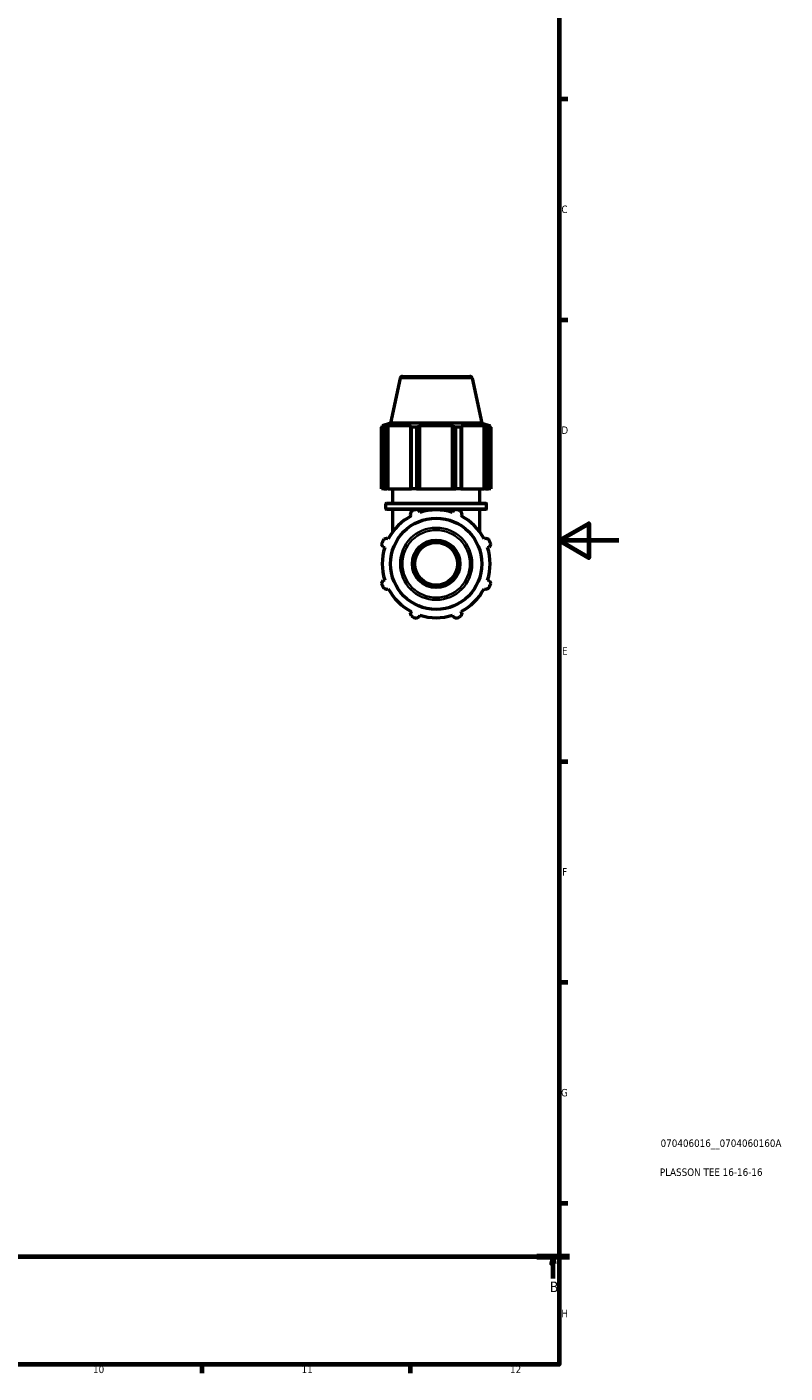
# Model space of a CAD drawing. Header units: millimetres. Extents: x 0 to 897, y 0 to 939.
# Tile 3 of 6: x 642 to 897, y 17 to 470. Entities that reach past the tile are written whole.
import ezdxf

# ---------------------------------------------------------------- set-up
doc = ezdxf.new("R2010")
doc.units = ezdxf.units.MM
doc.linetypes.add('CHAIN', pattern=[0.7087, 0.4724, -0.0591, 0.1181, -0.0591])
for name, color, linetype, lineweight in [('Border (ISO)', 7, 'Continuous', 70), ('Section Line (ISO)', 7, 'CHAIN', 70), ('Title (ISO)', 7, 'Continuous', 50), ('Visible (ISO)', 7, 'Continuous', 50), ('Visible Narrow (ISO)', 7, 'Continuous', 35)]:
    doc.layers.add(name, color=color, linetype=linetype, lineweight=lineweight)
doc.styles.add('Label Text (ISO)', font='tahoma.ttf')
doc.styles.add('Note Text (ISO)', font='tahoma.ttf')

# ---------------------------------------------------------------- blocks, each defined once
blk = doc.blocks.new('Borders Default Border')
at = {"layer": 'Border (ISO)'}
for p, q in [((821, 445.5), (823.9, 445.5)), ((821, 371.25), (823.9, 371.25)), ((821, 222.75), (823.9, 222.75)), ((821, 148.5), (823.9, 148.5)), ((821, 74.25), (823.9, 74.25)), ((700.83, 20), (700.83, 17.1)), ((770.92, 20), (770.92, 17.1))]:
    blk.add_line(p, q, dxfattribs=at)
at = {"layer": 'Border (ISO)', "flags": 128}
for points in [[(20, 20), (20, 574), (821, 574), (821, 20), (20, 20)], [(841, 297), (821, 297), (831, 302.77), (831, 291.23), (821, 297)]]:
    blk.add_lwpolyline(points, dxfattribs=at)
at = {"layer": 'Border (ISO)', "color": 232, "true_color": 0xca0064, "char_height": 2.5, "attachment_point": 7, "style": 'Note Text (ISO)'}
for s, insert in [('C', (821.73, 407.08)), ('D', (821.73, 332.88)), ('E', (821.94, 258.63)), ('F', (822, 184.38)), ('G', (821.61, 110.08)), ('H', (821.74, 35.88)), ('10', (664.29, 17.05)), ('11', (734.37, 17.1)), ('12', (804.46, 17.1))]:
    blk.add_mtext(s, dxfattribs=dict(at, insert=insert))
blk = doc.blocks.new('Title Blocks ISO')
at = {"layer": 'Title (ISO)', "color": 232, "true_color": 0xca0064, "style": 'Note Text (ISO)'}
for tag, p in [('PART_NUMBER_001', (34.08, 73.14)), ('DESCRIPTION_001', (33.84, 63.4))]:
    blk.add_attdef(tag, p, '', height=2.5, dxfattribs=at)
blk = doc.blocks.new('2dTransSection0')
at = {"layer": 'Section Line (ISO)', "linetype": 'CHAIN'}
blk.add_line((251.35, 56.35), (824.42, 56.35), dxfattribs=at)
at = {"layer": 'Section Line (ISO)', "linetype": 'Continuous', "lineweight": 140}
blk.add_line((813.48, 56.35), (824.42, 56.35), dxfattribs=at)
at = {"layer": 'Section Line (ISO)', "linetype": 'Continuous'}
for p, q in [((818.95, 56.35), (818.45, 53.85)), ((818.95, 53.85), (818.95, 56.35)), ((819.45, 53.85), (818.95, 56.35)), ((818.45, 53.85), (819.45, 53.85)), ((818.95, 48.94), (818.95, 53.85))]:
    blk.add_line(p, q, dxfattribs=at)
at = {"layer": 'Section Line (ISO)', "linetype": 'Continuous', "flags": 128}
blk.add_lwpolyline([(819.45, 53.85), (818.95, 56.35), (818.45, 53.85), (819.45, 53.85)], dxfattribs=at)
at = {"layer": 'Section Line (ISO)'}
blk.add_solid([(819.45, 53.85), (818.95, 56.35), (818.45, 53.85), (819.45, 53.85)], dxfattribs=at)
at = {"layer": 'Section Line (ISO)', "insert": (817.88, 44.35), "char_height": 3.5, "attachment_point": 7, "style": 'Label Text (ISO)'}
blk.add_mtext('B', dxfattribs=at)

msp = doc.modelspace()

# ---------------------------------------------------------------- linework, layer by layer
at = {"layer": 'Visible (ISO)'}
for p, q in [((767.5062, 351.5573), (764.2931, 336.441)), ((768.2887, 352.191), (790.9931, 352.191)), ((791.7756, 351.5573), (794.9886, 336.441)), ((761.9979, 335.0919), (761.2928, 335.0919)), ((761.2928, 314.391), (761.2928, 335.0919)), ((764.2931, 336.441), (761.5059, 335.5354)), ((762.3452, 335.5354), (761.5059, 335.5354)), ((761.5059, 335.2023), (761.5059, 335.5354)), ((762.3452, 335.5354), (761.7873, 335.3453)), ((761.9979, 335.0919), (761.9979, 314.391)), ((763.036, 335.3453), (763.5549, 335.5354)), ((763.036, 314.391), (763.036, 335.3453)), ((763.5549, 314.391), (763.5549, 335.5354)), ((771.2671, 335.5354), (763.5549, 335.5354)), ((794.9886, 336.441), (764.2931, 336.441)), ((771.2671, 335.5354), (770.9969, 335.3453)), ((770.9969, 335.3453), (770.9969, 314.391)), ((773.0381, 335.0919), (771.3357, 335.0919)), ((771.3357, 314.391), (771.3357, 335.0919)), ((773.0381, 335.0919), (773.0381, 314.391)), ((774.0117, 335.3453), (774.1876, 335.5354)), ((774.0117, 314.391), (774.0117, 335.3453)), ((774.1876, 314.391), (774.1876, 335.5354)), ((785.0942, 335.5354), (774.1876, 335.5354)), ((785.0942, 314.391), (785.0942, 335.5354)), ((785.0942, 335.5354), (785.2701, 335.3453)), ((785.2701, 335.3453), (785.2701, 314.391)), ((787.946, 335.0919), (786.2437, 335.0919)), ((786.2437, 314.391), (786.2437, 335.0919)), ((787.946, 335.0919), (787.946, 314.391)), ((788.2848, 335.3453), (788.0147, 335.5354)), ((795.7268, 335.5354), (788.0147, 335.5354)), ((788.2848, 314.391), (788.2848, 335.3453)), ((794.9886, 336.441), (797.7759, 335.5354)), ((795.7268, 314.391), (795.7268, 335.5354)), ((795.7268, 335.5354), (796.2457, 335.3453)), ((796.2457, 335.3453), (796.2457, 314.391)), ((797.4945, 335.3453), (796.9365, 335.5354)), ((797.7759, 335.5354), (796.9365, 335.5354)), ((797.989, 335.0919), (797.2838, 335.0919)), ((797.2838, 314.391), (797.2838, 335.0919)), ((797.7759, 335.2023), (797.7759, 335.5354)), ((797.989, 335.0919), (797.989, 314.391)), ((761.9979, 314.391), (761.2928, 314.391)), ((761.9979, 314.391), (763.036, 314.391)), ((763.5549, 314.391), (763.036, 314.391)), ((763.5549, 314.391), (770.9969, 314.391)), ((765.0159, 309.591), (765.0159, 314.391)), ((770.9969, 314.391), (771.3357, 314.391)), ((773.0381, 314.391), (771.3357, 314.391)), ((773.0381, 314.391), (774.0117, 314.391)), ((774.1876, 314.391), (774.0117, 314.391)), ((774.1876, 314.391), (785.0942, 314.391)), ((785.2701, 314.391), (785.0942, 314.391)), ((785.2701, 314.391), (786.2437, 314.391)), ((787.946, 314.391), (786.2437, 314.391)), ((787.946, 314.391), (788.2848, 314.391)), ((788.2848, 314.391), (795.7268, 314.391)), ((794.2659, 309.591), (794.2659, 314.391)), ((796.2457, 314.391), (795.7268, 314.391)), ((796.2457, 314.391), (797.2838, 314.391)), ((797.989, 314.391), (797.2838, 314.391)), ((762.6759, 307.811), (762.6759, 309.271)), ((762.9959, 309.591), (796.2859, 309.591)), ((796.6059, 307.811), (796.6059, 309.271)), ((772.9059, 307.491), (762.9959, 307.491)), ((765.0159, 299.9142), (765.0159, 307.491)), ((770.9969, 305.7958), (771.2671, 305.2769)), ((786.149, 307.491), (773.1328, 307.491)), ((774.1876, 306.4867), (774.0117, 307.0446)), ((785.2701, 307.0446), (785.0942, 306.4867)), ((796.2859, 307.491), (786.3759, 307.491)), ((788.0147, 305.2769), (788.2848, 305.7958)), ((794.2659, 299.9142), (794.2659, 307.491)), ((761.7873, 294.8202), (762.3452, 294.6443)), ((763.5549, 297.5648), (763.036, 297.8349)), ((796.2457, 297.8349), (795.7268, 297.5648)), ((796.9365, 294.6443), (797.4945, 294.8202)), ((762.3452, 283.7377), (761.7873, 283.5618)), ((763.036, 280.5471), (763.5549, 280.8172)), ((795.7268, 280.8172), (796.2457, 280.5471)), ((797.4945, 283.5618), (796.9365, 283.7377)), ((771.2671, 273.1051), (770.9969, 272.5862)), ((774.0117, 271.3374), (774.1876, 271.8953)), ((785.0942, 271.8953), (785.2701, 271.3374)), ((788.2848, 272.5862), (788.0147, 273.1051))]:
    msp.add_line(p, q, dxfattribs=at)
for radius in [15.3478, 8, 7.2]:
    msp.add_circle((779.6409, 289.191), radius, dxfattribs=at)
for centre, radius, start, end in [((768.2887, 351.391), 0.8, 90, 168), ((790.9931, 351.391), 0.8, 12, 90), ((762.9959, 309.271), 0.32, 90, 180), ((762.9959, 307.811), 0.32, 180, 270), ((796.2859, 309.271), 0.32, 0, 90), ((796.2859, 307.811), 0.32, 270, 0), ((779.6409, 289.191), 18.135, 117.5, 152.5), ((779.6409, 289.191), 19.5, 109.791984, 115.208016), ((779.6409, 289.191), 18.135, 72.5, 107.5), ((779.6409, 289.191), 19.5, 64.791984, 70.208016), ((779.6409, 289.191), 18.135, 27.5, 62.5), ((779.6409, 289.191), 19.5, 154.791984, 160.208016), ((779.6409, 289.191), 18.135, 162.5, 197.5), ((779.6409, 289.191), 18.135, 342.5, 17.5), ((779.6409, 289.191), 19.5, 19.791984, 25.208016), ((779.6409, 289.191), 19.5, 199.791984, 205.208016), ((779.6409, 289.191), 18.135, 207.5, 242.5), ((779.6409, 289.191), 18.135, 297.5, 332.5), ((779.6409, 289.191), 19.5, 334.791984, 340.208016), ((779.6409, 289.191), 18.135, 252.5, 287.5), ((779.6409, 289.191), 19.5, 244.791984, 250.208016), ((779.6409, 289.191), 19.5, 289.791984, 295.208016)]:
    msp.add_arc(centre, radius, start, end, dxfattribs=at)
for points, weights in [([(761.2928, 335.0919), (761.5451, 335.2236), (761.7873, 335.3453)], [1, 1.00276215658, 1.00471110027]), ([(763.036, 335.3453), (762.5276, 335.2236), (761.9979, 335.0919)], [1.00471110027, 1.00276215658, 1]), ([(771.3357, 335.0919), (771.1629, 335.2236), (770.9969, 335.3453)], [1, 1.00276215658, 1.00471110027]), ([(774.0117, 335.3453), (773.5348, 335.2236), (773.0381, 335.0919)], [1.00471110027, 1.00276215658, 1]), ([(786.2437, 335.0919), (785.747, 335.2236), (785.2701, 335.3453)], [1, 1.00276215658, 1.00471110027]), ([(788.2848, 335.3453), (788.1189, 335.2236), (787.946, 335.0919)], [1.00471110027, 1.00276215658, 1]), ([(797.2838, 335.0919), (796.7542, 335.2236), (796.2457, 335.3453)], [1, 1.00276215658, 1.00471110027]), ([(797.4945, 335.3453), (797.7367, 335.2236), (797.989, 335.0919)], [1.00471110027, 1.00276215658, 1]), ([(770.9969, 305.7958), (771.1629, 306.3043), (771.3357, 306.834)], [1.00471110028, 1.00276215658, 1]), ([(773.0381, 307.5391), (773.5348, 307.2868), (774.0117, 307.0446)], [1, 1.00276215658, 1.00471110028]), ([(785.2701, 307.0446), (785.747, 307.2868), (786.2437, 307.5391)], [1.00471110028, 1.00276215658, 1]), ([(787.946, 306.834), (788.1189, 306.3043), (788.2848, 305.7958)], [1, 1.00276215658, 1.00471110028]), ([(761.7873, 294.8202), (761.5451, 295.2971), (761.2928, 295.7938)], [1.00471110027, 1.00276215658, 1]), ([(761.9979, 297.4962), (762.5276, 297.669), (763.036, 297.8349)], [1, 1.00276215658, 1.00471110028]), ([(796.2457, 297.8349), (796.7542, 297.669), (797.2838, 297.4962)], [1.00471110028, 1.00276215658, 1]), ([(797.989, 295.7938), (797.7367, 295.2971), (797.4945, 294.8202)], [1, 1.00276215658, 1.00471110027]), ([(761.2928, 282.5882), (761.5451, 283.0849), (761.7873, 283.5618)], [1, 1.00276215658, 1.00471110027]), ([(763.036, 280.5471), (762.5276, 280.713), (761.9979, 280.8858)], [1.00471110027, 1.00276215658, 1]), ([(797.2838, 280.8858), (796.7542, 280.713), (796.2457, 280.5471)], [1, 1.00276215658, 1.00471110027]), ([(797.4945, 283.5618), (797.7367, 283.0849), (797.989, 282.5882)], [1.00471110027, 1.00276215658, 1]), ([(771.3357, 271.548), (771.1629, 272.0777), (770.9969, 272.5862)], [1, 1.00276215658, 1.00471110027]), ([(788.2848, 272.5862), (788.1189, 272.0777), (787.946, 271.548)], [1.00471110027, 1.00276215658, 1]), ([(774.0117, 271.3374), (773.5348, 271.0952), (773.0381, 270.8429)], [1.00471110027, 1.00276215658, 1]), ([(786.2437, 270.8429), (785.747, 271.0952), (785.2701, 271.3374)], [1, 1.00276215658, 1.00471110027])]:
    msp.add_rational_spline(points, weights, degree=2, dxfattribs=at)
at = {"layer": 'Visible Narrow (ISO)'}
for p, q in [((791.6262, 351.5573), (767.6556, 351.5573)), ((796.397, 309.271), (762.8847, 309.271)), ((762.8847, 307.811), (796.397, 307.811))]:
    msp.add_line(p, q, dxfattribs=at)
for radius in [12.1347, 11.3522]:
    msp.add_circle((779.6409, 289.191), radius, dxfattribs=at)

# ---------------------------------------------------------------- block references
msp.add_blockref('Borders Default Border', (0, 0))
msp.add_blockref('Title Blocks ISO', (821, 20)).add_auto_attribs({'PART_NUMBER_001': '070406016__0704060160A', 'DESCRIPTION_001': 'PLASSON TEE 16-16-16'})
at = {"layer": 'Section Line (ISO)'}
msp.add_blockref('2dTransSection0', (0, 0), dxfattribs=at)

doc.saveas('drawing.dxf')
